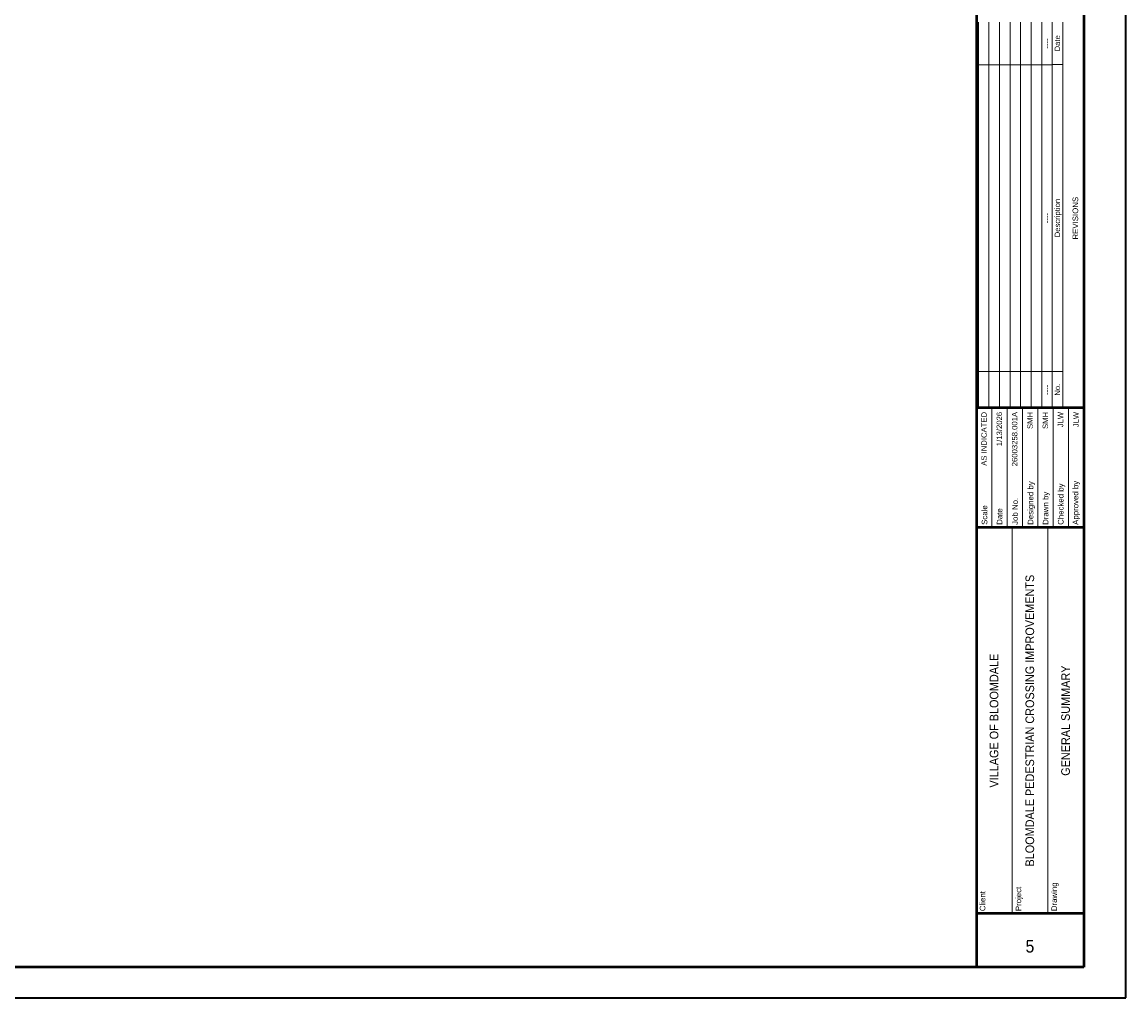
# Paper-space layout 'GENERAL SUMMARY' of a CAD drawing. Header units: feet. Extents: x -0.4 to 35.6, y -25.2 to 23.8.
# Tile 2 of 5: x 17.6 to 35.6, y -25.2 to -9.3. Entities that reach past the tile are written whole.
import ezdxf

# ---------------------------------------------------------------- set-up
doc = ezdxf.new("R2010")
doc.units = ezdxf.units.FT
doc.header["$MEASUREMENT"] = 0
for name, color, linetype, lineweight in [('A-DETL-THIN', 151, 'Continuous', 9), ('G-ANNO-SCHD', 231, 'Continuous', 9), ('G-ANNO-TTLB', 51, 'Continuous', 35), ('G-ANNO-TTLB-WIDE', 5, 'Continuous', 50)]:
    doc.layers.add(name, color=color, linetype=linetype, lineweight=lineweight)
doc.styles.add('Arial', font='arial.ttf', dxfattribs={"height": 0.125})
doc.styles.add('Arial_2', font='arial.ttf', dxfattribs={"height": 0.054687})
doc.styles.add('Arial_3', font='arial.ttf', dxfattribs={"width": 0.9, "height": 0.09375})
doc.styles.add('Arial_4', font='arial.ttf', dxfattribs={"width": 0.9, "height": 0.09375})

# ---------------------------------------------------------------- blocks, each defined once
blk = doc.blocks.new('KLF 24x36 - Kleinfelder-240096-WALL SECTIONS')
at = {"layer": 'G-ANNO-TTLB'}
for p, q in [((42.2, 0.012), (42.2, 24.012)), ((6.2, 0.012), (42.2, 0.012))]:
    blk.add_line(p, q, dxfattribs=at)
at = {"layer": 'G-ANNO-TTLB', "lineweight": 13}
for p, q in [((40.013, 9.627), (40.013, 7.677)), ((40.262, 9.627), (40.262, 7.677)), ((40.512, 9.627), (40.512, 7.677)), ((40.762, 9.627), (40.762, 7.677)), ((41.012, 9.627), (41.012, 7.677)), ((41.262, 9.627), (41.262, 7.677)), ((40.346, 1.387), (40.346, 7.677)), ((40.929, 1.387), (40.929, 7.677))]:
    blk.add_line(p, q, dxfattribs=at)
at = {"layer": 'G-ANNO-TTLB-WIDE'}
for p, q in [((39.763, 23.512), (39.763, 0.513)), ((41.512, 23.512), (41.512, 0.513)), ((41.512, 9.627), (39.763, 9.627)), ((41.512, 7.677), (39.763, 7.677)), ((41.512, 1.387), (39.763, 1.387)), ((41.512, 0.513), (8.012, 0.513))]:
    blk.add_line(p, q, dxfattribs=at)
at = {"layer": 'G-ANNO-TTLB', "attachment_point": 1, "rotation": 90, "style": 'Arial'}
for s, insert, char_height, width in [('REVISIONS', (41.33, 12.372), 0.0915, 0.81747), ('Designed by', (40.599, 7.722), 0.09151, 0.84272), ('Checked by', (41.091, 7.722), 0.0915, 0.80169), ('Approved by', (41.333, 7.722), 0.09151, 0.85534), ('Job No.', (40.346, 7.722), 0.0915, 0.52394), ('Drawn by', (40.845, 7.722), 0.0915, 0.63441), ('Scale', (39.848, 7.722), 0.0915, 0.37875), ('Date', (40.094, 7.722), 0.0915, 0.32194), ('Project', (40.401, 1.426), 0.0915, 0.47028), ('Drawing', (40.984, 1.426), 0.0915, 0.55234), ('Client', (39.817, 1.426), 0.0915, 0.38506)]:
    blk.add_mtext(s, dxfattribs=dict(at, insert=insert, char_height=char_height, width=width))

psp = doc.layouts.new('GENERAL SUMMARY')

# ---------------------------------------------------------------- linework, layer by layer
at = {"layer": 'A-DETL-THIN'}
for p, q in [((33.2, -9.294), (33.2, -15.584)), ((33.372, -9.294), (33.372, -15.584)), ((33.544, -9.294), (33.544, -15.584)), ((33.716, -9.294), (33.716, -15.584)), ((33.889, -9.294), (33.889, -15.584)), ((34.061, -9.294), (34.061, -15.584)), ((34.233, -9.294), (34.233, -15.584)), ((34.405, -9.294), (34.405, -15.584)), ((34.577, -9.294), (34.577, -9.987)), ((34.405, -9.989), (33.2, -9.989)), ((34.577, -9.987), (34.405, -9.987)), ((34.577, -9.987), (34.577, -14.988)), ((34.405, -14.988), (33.2, -14.988)), ((34.577, -14.988), (34.405, -14.988)), ((34.577, -14.988), (34.577, -15.584))]:
    psp.add_line(p, q, dxfattribs=at)

# ---------------------------------------------------------------- block references
at = {"layer": 'G-ANNO-TTLB'}
psp.add_blockref('KLF 24x36 - Kleinfelder-240096-WALL SECTIONS', (-6.594, -25.21), dxfattribs=at)

# ---------------------------------------------------------------- texts
at = {"layer": 'G-ANNO-SCHD', "attachment_point": 2, "rotation": 90, "line_spacing_factor": 0.941778, "style": 'Arial_2'}
for s, insert, char_height, width in [('Date', (34.443, -9.64), 0.0898, 0.69268), ('----', (34.276, -9.642), 0.0898, 0.69538), ('Description', (34.443, -12.488), 0.08984, 5.00162), ('----', (34.276, -12.489), 0.0898, 4.99892), ('----', (34.276, -15.286), 0.0898, 0.59524), ('No.', (34.443, -15.286), 0.0898, 0.59524)]:
    psp.add_mtext(s, dxfattribs=dict(at, insert=insert, char_height=char_height, width=width))
at = {"layer": 'G-ANNO-TTLB', "rotation": 90}
for s, insert, char_height, width, attachment_point, style in [('AS INDICATED', (33.247, -15.647), 0.08984, 0.87832, 3, 'Arial_2'), ('1/13/2026', (33.497, -15.647), 0.0898, 0.59337, 3, 'Arial_2'), ('26003258.001A', (33.747, -15.647), 0.08984, 1.05419, 3, 'Arial_2'), ('SMH', (33.997, -15.647), 0.0898, 0.80697, 3, 'Arial_2'), ('SMH', (34.247, -15.647), 0.0898, 0.816, 3, 'Arial_2'), ('JLW', (34.494, -15.647), 0.0898, 0.56812, 3, 'Arial_2'), ('JLW', (34.747, -15.647), 0.0898, 0.62178, 3, 'Arial_2'), ('BLOOMDALE PEDESTRIAN CROSSING IMPROVEMENTS', (34.04, -20.679), 0.14062, 6.28953, 5, 'Arial_4'), ('VILLAGE OF BLOOMDALE', (33.457, -20.679), 0.14062, 6.28953, 5, 'Arial_4'), ('GENERAL SUMMARY', (34.623, -20.679), 0.14062, 6.28953, 5, 'Arial_4')]:
    psp.add_mtext(s, dxfattribs=dict(at, insert=insert, char_height=char_height, width=width, attachment_point=attachment_point, style=style))
at = {"layer": 'G-ANNO-TTLB', "insert": (34.041, -24.358), "char_height": 0.203, "width": 1.74997, "attachment_point": 5, "style": 'Arial_3'}
psp.add_mtext('5', dxfattribs=at)

doc.saveas('drawing.dxf')
